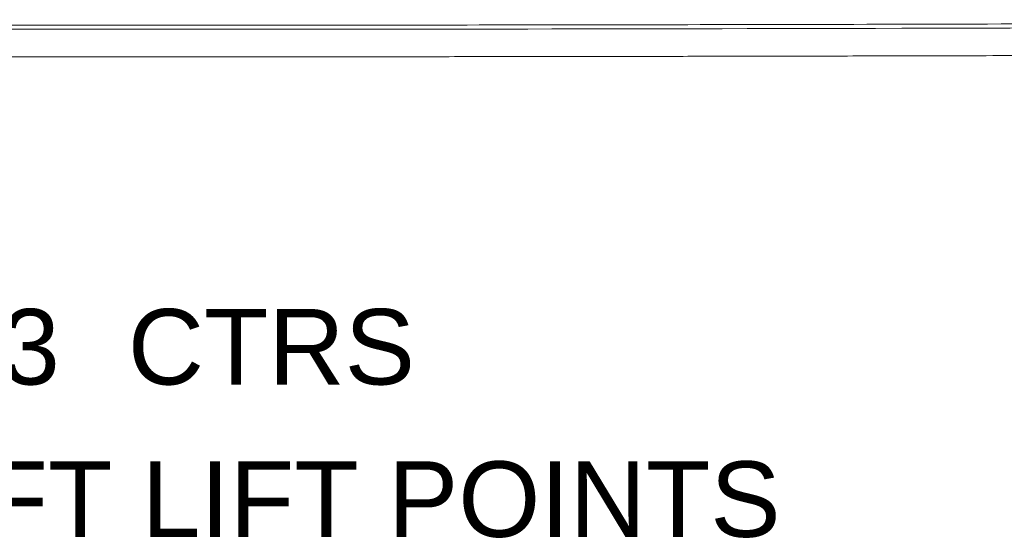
# Model space of a CAD drawing. Header units: millimetres. Extents: x 0 to 594, y 0 to 420.
# Tile 168 of 256: x 318 to 351, y 239 to 256. Entities that reach past the tile are written whole.
import ezdxf

# ---------------------------------------------------------------- set-up
doc = ezdxf.new("R2010")
doc.units = ezdxf.units.MM
doc.layers.add('1', color=7, linetype='Continuous', true_color=0xffffff)
doc.styles.add('Arial Unicode MS', font='txt')

msp = doc.modelspace()

# ---------------------------------------------------------------- linework, layer by layer
at = {"layer": '1', "color": 155, "linetype": 'Continuous', "lineweight": 18}
for points, knots in [([(357.778, 256.071), (347.085, 256.037), (334.506, 256.012), (317.688, 256.008), (304.969, 256.019), (292.251, 256.042), (279.534, 256.075), (266.822, 256.118), (258.352, 256.162), (254.116, 256.192)], [0, 0, 0, 0, 0.246878, 0.372398, 0.497919, 0.623439, 0.748959, 0.87448, 1, 1, 1, 1]), ([(357.497, 256.205), (357.469, 256.205), (357.112, 256.204), (356.104, 256.201), (353.858, 256.194), (349.518, 256.181), (341.359, 256.162), (334.964, 256.153), (330.575, 256.149), (330.442, 256.149), (330.175, 256.149), (329.776, 256.149), (328.845, 256.148), (326.983, 256.147), (323.258, 256.145), (320.066, 256.145), (313.681, 256.147), (309.425, 256.151), (300.912, 256.162), (296.655, 256.169), (288.144, 256.188), (283.888, 256.199), (275.38, 256.224), (271.128, 256.239), (262.626, 256.275), (258.376, 256.297), (254.126, 256.327)], [0, 0, 0, 0, 0.000677, 0.008545, 0.024283, 0.055758, 0.118707, 0.244606, 0.244606, 0.24854, 0.24854, 0.252475, 0.260343, 0.276081, 0.307556, 0.370505, 0.370505, 0.496404, 0.496404, 0.622303, 0.622303, 0.748202, 0.748202, 0.874101, 0.874101, 1, 1, 1, 1]), ([(254.089, 255.28), (255.368, 255.271), (257.831, 255.255), (261.383, 255.235), (264.651, 255.219), (267.635, 255.206), (270.335, 255.195), (272.75, 255.186), (274.882, 255.179), (278.009, 255.169), (282.301, 255.156), (286.961, 255.143), (290.818, 255.134), (293.806, 255.128), (296.826, 255.122), (299.876, 255.116), (302.897, 255.112), (305.807, 255.108), (309.019, 255.104), (312.696, 255.101), (316.988, 255.098), (321.474, 255.098), (326.03, 255.099), (330.002, 255.101), (333.389, 255.104), (336.154, 255.108), (338.799, 255.112), (340.817, 255.115), (342.297, 255.118), (343.382, 255.12), (344.652, 255.123), (346.137, 255.126), (347.738, 255.13), (349.444, 255.134), (351.246, 255.139), (353.25, 255.145), (355.475, 255.151), (357.641, 255.158), (359.068, 255.162), (359.675, 255.164)], [0, 0, 0, 0, 0.036332, 0.069975, 0.100926, 0.129187, 0.154757, 0.177637, 0.197826, 0.215326, 0.266486, 0.319763, 0.347743, 0.37606, 0.404666, 0.433562, 0.462699, 0.490513, 0.516254, 0.553954, 0.594978, 0.638217, 0.681414, 0.724428, 0.751067, 0.777643, 0.802996, 0.826212, 0.834981, 0.845049, 0.85704, 0.871061, 0.887249, 0.902518, 0.919539, 0.93846, 0.95946, 0.982752, 1, 1, 1, 1])]:
    msp.add_open_spline(points, degree=3, knots=knots, dxfattribs=at)

# ---------------------------------------------------------------- texts
at = {"layer": '1', "color": 18, "linetype": 'Continuous', "lineweight": 13, "char_height": 2.5, "attachment_point": 7, "line_spacing_factor": 1.047437, "style": 'Arial Unicode MS'}
for s, insert in [('\\fArial Unicode MS|b0|i0;\\W1.0000;1.3', (314.767, 244.215)), ('\\fArial Unicode MS|b0|i0;\\W1.0000;CTRS', (321.872, 244.215)), ('\\fArial Unicode MS|b0|i0;\\W1.0000;AFT LIFT POINTS', (314.767, 239.171))]:
    msp.add_mtext(s, dxfattribs=dict(at, insert=insert))

doc.saveas('drawing.dxf')
